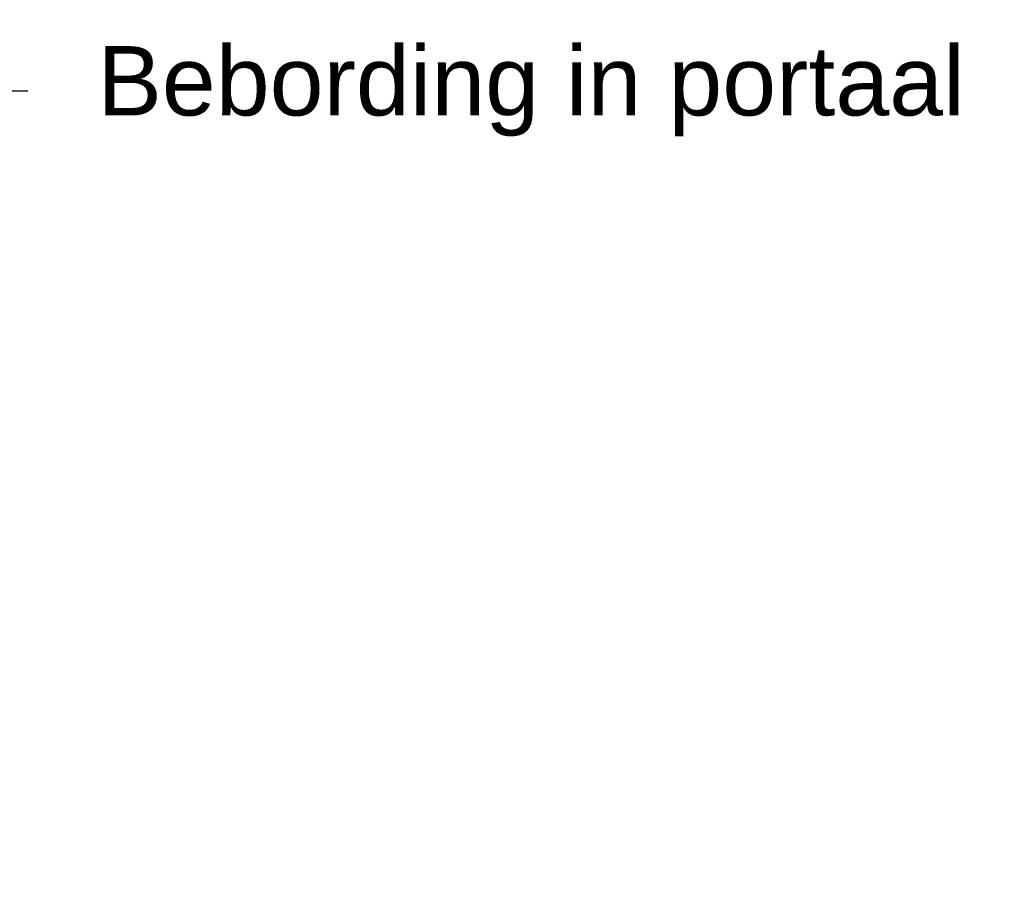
# Model space of a CAD drawing. Header units: metres. Extents: x 197741 to 197968, y 354060 to 354487.
# Tile 14 of 15: x 197960.63 to 197967.72, y 354082.75 to 354089.04. Entities that reach past the tile are written whole.
import ezdxf
from ezdxf import colors
from ezdxf.entities.mleader import LeaderData, LeaderLine
from ezdxf.math import Vec2, Vec3

# ---------------------------------------------------------------- set-up
doc = ezdxf.new("R2010")
doc.units = ezdxf.units.M
doc.layers.add('X-XX-AL-AANKLEDING-T25', color=7, linetype='Continuous', lineweight=25)
doc.styles.add('NLCS_ISO', font='arial.ttf')

msp = doc.modelspace()

# ---------------------------------------------------------------- leaders
at = {"layer": 'X-XX-AL-AANKLEDING-T25'}
ml = msp.add_multileader_mtext('Standard', dxfattribs=at)
ml.set_content('Bebording in portaal', color=256, style='NLCS_ISO')
ml.set_leader_properties()
ml.build(insert=Vec2(0, 0))
ml.multileader.update_dxf_attribs({"dogleg_length": 1.5623, "arrow_head_size": 0.5})
ctx = ml.context
ctx.base_point, ctx.char_height, ctx.arrow_head_size, ctx.landing_gap_size, ctx.plane_origin = Vec3(197960.6867, 354088.5255), 0.5, 0.5, 0.5, Vec3(197908.8351, 354050.6871)
notes = []
notes.append((ctx, [(0, (1, 1, 0), (197959.1244, 354088.5255), (1, 0), 1.5623, [(1, [(197953.4705, 354089.0394), (197954.7712, 354082.7492)], 0, [])])]))
ctx.mtext.insert, ctx.mtext.flow_direction = Vec3(197961.1867, 354088.849), 5
for ctx, leaders in notes:
    for number, flags, end, landing, length, lines in leaders:
        leader = LeaderData()
        leader.index, (leader.has_last_leader_line, leader.has_dogleg_vector, leader.attachment_direction) = number, flags
        leader.last_leader_point, leader.dogleg_vector, leader.dogleg_length = Vec3(end), Vec3(landing), length
        for number, points, colour, breaks in lines:
            line = LeaderLine()
            line.index, line.vertices, line.color, line.breaks = number, Vec3.list(points), colors.encode_raw_color(colour), breaks
            leader.lines.append(line)
        ctx.leaders.append(leader)

doc.saveas('drawing.dxf')
